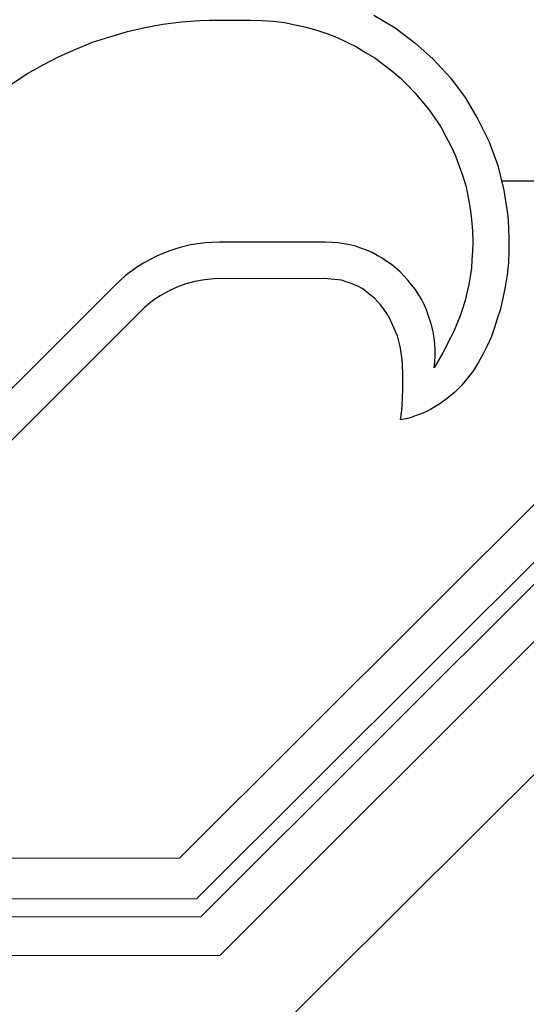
# Model space of a CAD drawing. Header units: metres. Extents: x 779 to 7046, y -512 to 9570.
# Tile 160 of 256: x 2479.485 to 2479.891, y -213.73 to -212.94. Entities that reach past the tile are written whole.
import ezdxf

# ---------------------------------------------------------------- set-up
doc = ezdxf.new("R2010")
doc.units = ezdxf.units.M
doc.linetypes.add('CIĄGłA', pattern=[0])
for name, color, linetype in [('1__logo', 7, 'Continuous'), ('PDF _Geometria', 7, 'Continuous'), ('TB_OBRYS1', 3, 'Continuous')]:
    doc.layers.add(name, color=color, linetype=linetype)
doc.layers.add('a___wymiary', color=9, linetype='Continuous', lineweight=18)

# ---------------------------------------------------------------- blocks, each defined once
blk = doc.blocks.new('B-B')
at = {"layer": '1__logo', "color": 18, "lineweight": 25, "true_color": 0x000000}
for p, q in [((25.31805, -76.50445, -10.04), (24.84763, -76.18176, -10.04)), ((25.31805, -76.50445, -10.04), (24.84763, -76.18176, -10.04)), ((25.31805, -76.50445, -10.04), (24.84763, -76.18176, -10.04)), ((25.31805, -76.50445, -10.04), (24.84763, -76.18176, -10.04)), ((25.30495, -76.53094, -10.04), (24.80652, -76.18904, -10.04)), ((25.30495, -76.53094, -10.04), (24.80652, -76.18904, -10.04)), ((25.30495, -76.53094, -10.04), (24.80652, -76.18904, -10.04)), ((25.30495, -76.53094, -10.04), (24.80652, -76.18904, -10.04)), ((25.46196, -76.39348, -10.04), (25.47224, -76.40434, -10.04)), ((25.46196, -76.39348, -10.04), (25.47224, -76.40434, -10.04)), ((25.46196, -76.39348, -10.04), (25.47224, -76.40434, -10.04)), ((25.46196, -76.39348, -10.04), (25.47224, -76.40434, -10.04)), ((25.47224, -76.40434, -10.04), (25.48144, -76.4154, -10.04)), ((25.47224, -76.40434, -10.04), (25.48144, -76.4154, -10.04)), ((25.47224, -76.40434, -10.04), (25.48144, -76.4154, -10.04)), ((25.47224, -76.40434, -10.04), (25.48144, -76.4154, -10.04)), ((25.48144, -76.4154, -10.04), (25.49035, -76.4269, -10.04)), ((25.48144, -76.4154, -10.04), (25.49035, -76.4269, -10.04)), ((25.48144, -76.4154, -10.04), (25.49035, -76.4269, -10.04)), ((25.48144, -76.4154, -10.04), (25.49035, -76.4269, -10.04)), ((25.49035, -76.4269, -10.04), (25.49859, -76.43889, -10.04)), ((25.49035, -76.4269, -10.04), (25.49859, -76.43889, -10.04)), ((25.49035, -76.4269, -10.04), (25.49859, -76.43889, -10.04)), ((25.49035, -76.4269, -10.04), (25.49859, -76.43889, -10.04)), ((25.49859, -76.43889, -10.04), (25.50648, -76.45095, -10.04)), ((25.49859, -76.43889, -10.04), (25.50648, -76.45095, -10.04)), ((25.49859, -76.43889, -10.04), (25.50648, -76.45095, -10.04)), ((25.49859, -76.43889, -10.04), (25.50648, -76.45095, -10.04)), ((25.50648, -76.45095, -10.04), (25.5134, -76.46393, -10.04)), ((25.50648, -76.45095, -10.04), (25.5134, -76.46393, -10.04)), ((25.50648, -76.45095, -10.04), (25.5134, -76.46393, -10.04)), ((25.50648, -76.45095, -10.04), (25.5134, -76.46393, -10.04)), ((25.5134, -76.46393, -10.04), (25.51997, -76.47699, -10.04)), ((25.5134, -76.46393, -10.04), (25.51997, -76.47699, -10.04)), ((25.5134, -76.46393, -10.04), (25.51997, -76.47699, -10.04)), ((25.5134, -76.46393, -10.04), (25.51997, -76.47699, -10.04)), ((25.51997, -76.47699, -10.04), (25.52581, -76.49018, -10.04)), ((25.51997, -76.47699, -10.04), (25.52581, -76.49018, -10.04)), ((25.51997, -76.47699, -10.04), (25.52581, -76.49018, -10.04)), ((25.51997, -76.47699, -10.04), (25.52581, -76.49018, -10.04)), ((25.52581, -76.49018, -10.04), (25.53099, -76.50387, -10.04)), ((25.52581, -76.49018, -10.04), (25.53099, -76.50387, -10.04)), ((25.52581, -76.49018, -10.04), (25.53099, -76.50387, -10.04)), ((25.52581, -76.49018, -10.04), (25.53099, -76.50387, -10.04)), ((25.32285, -76.50807, -10.04), (25.31805, -76.50445, -10.04)), ((25.32285, -76.50807, -10.04), (25.31805, -76.50445, -10.04)), ((25.32285, -76.50807, -10.04), (25.31805, -76.50445, -10.04)), ((25.32285, -76.50807, -10.04), (25.31805, -76.50445, -10.04)), ((25.53099, -76.50387, -10.04), (25.53551, -76.51806, -10.04)), ((25.53099, -76.50387, -10.04), (25.53551, -76.51806, -10.04)), ((25.53099, -76.50387, -10.04), (25.53551, -76.51806, -10.04)), ((25.53099, -76.50387, -10.04), (25.53551, -76.51806, -10.04)), ((25.32723, -76.51139, -10.04), (25.32285, -76.50807, -10.04)), ((25.32723, -76.51139, -10.04), (25.32285, -76.50807, -10.04)), ((25.32723, -76.51139, -10.04), (25.32285, -76.50807, -10.04)), ((25.32723, -76.51139, -10.04), (25.32285, -76.50807, -10.04)), ((25.33174, -76.51543, -10.04), (25.32723, -76.51139, -10.04)), ((25.33174, -76.51543, -10.04), (25.32723, -76.51139, -10.04)), ((25.33174, -76.51543, -10.04), (25.32723, -76.51139, -10.04)), ((25.33174, -76.51543, -10.04), (25.32723, -76.51139, -10.04)), ((25.33589, -76.51954, -10.04), (25.33174, -76.51543, -10.04)), ((25.33589, -76.51954, -10.04), (25.33174, -76.51543, -10.04)), ((25.33589, -76.51954, -10.04), (25.33174, -76.51543, -10.04)), ((25.33589, -76.51954, -10.04), (25.33174, -76.51543, -10.04)), ((25.33967, -76.52372, -10.04), (25.33589, -76.51954, -10.04)), ((25.33967, -76.52372, -10.04), (25.33589, -76.51954, -10.04)), ((25.33967, -76.52372, -10.04), (25.33589, -76.51954, -10.04)), ((25.33967, -76.52372, -10.04), (25.33589, -76.51954, -10.04)), ((25.53551, -76.51806, -10.04), (25.53759, -76.52518, -10.04)), ((25.53551, -76.51806, -10.04), (25.53759, -76.52518, -10.04)), ((25.53551, -76.51806, -10.04), (25.53759, -76.52518, -10.04)), ((25.53551, -76.51806, -10.04), (25.53759, -76.52518, -10.04)), ((25.34353, -76.52827, -10.04), (25.33967, -76.52372, -10.04)), ((25.34353, -76.52827, -10.04), (25.33967, -76.52372, -10.04)), ((25.34353, -76.52827, -10.04), (25.33967, -76.52372, -10.04)), ((25.34353, -76.52827, -10.04), (25.33967, -76.52372, -10.04)), ((25.34701, -76.53288, -10.04), (25.34353, -76.52827, -10.04)), ((25.34701, -76.53288, -10.04), (25.34353, -76.52827, -10.04)), ((25.34701, -76.53288, -10.04), (25.34353, -76.52827, -10.04)), ((25.34701, -76.53288, -10.04), (25.34353, -76.52827, -10.04)), ((25.53759, -76.52518, -10.04), (25.5393, -76.53238, -10.04)), ((25.53759, -76.52518, -10.04), (25.5393, -76.53238, -10.04)), ((25.53759, -76.52518, -10.04), (25.5393, -76.53238, -10.04)), ((25.53759, -76.52518, -10.04), (25.5393, -76.53238, -10.04)), ((25.31118, -76.53617, -10.04), (25.30495, -76.53094, -10.04)), ((25.31118, -76.53617, -10.04), (25.30495, -76.53094, -10.04)), ((25.31118, -76.53617, -10.04), (25.30495, -76.53094, -10.04)), ((25.31118, -76.53617, -10.04), (25.30495, -76.53094, -10.04)), ((25.31633, -76.5416, -10.04), (25.31118, -76.53617, -10.04)), ((25.31633, -76.5416, -10.04), (25.31118, -76.53617, -10.04)), ((25.31633, -76.5416, -10.04), (25.31118, -76.53617, -10.04)), ((25.31633, -76.5416, -10.04), (25.31118, -76.53617, -10.04)), ((25.35014, -76.53755, -10.04), (25.34701, -76.53288, -10.04)), ((25.35014, -76.53755, -10.04), (25.34701, -76.53288, -10.04)), ((25.35014, -76.53755, -10.04), (25.34701, -76.53288, -10.04)), ((25.35014, -76.53755, -10.04), (25.34701, -76.53288, -10.04)), ((25.5393, -76.53238, -10.04), (25.54102, -76.53958, -10.04)), ((25.5393, -76.53238, -10.04), (25.54102, -76.53958, -10.04)), ((25.5393, -76.53238, -10.04), (25.54102, -76.53958, -10.04)), ((25.5393, -76.53238, -10.04), (25.54102, -76.53958, -10.04)), ((25.32117, -76.54746, -10.04), (25.31633, -76.5416, -10.04)), ((25.32117, -76.54746, -10.04), (25.31633, -76.5416, -10.04)), ((25.32117, -76.54746, -10.04), (25.31633, -76.5416, -10.04)), ((25.32117, -76.54746, -10.04), (25.31633, -76.5416, -10.04)), ((25.35333, -76.5426, -10.04), (25.35014, -76.53755, -10.04)), ((25.35333, -76.5426, -10.04), (25.35014, -76.53755, -10.04)), ((25.35333, -76.5426, -10.04), (25.35014, -76.53755, -10.04)), ((25.35333, -76.5426, -10.04), (25.35014, -76.53755, -10.04)), ((25.35616, -76.54771, -10.04), (25.35333, -76.5426, -10.04)), ((25.35616, -76.54771, -10.04), (25.35333, -76.5426, -10.04)), ((25.35616, -76.54771, -10.04), (25.35333, -76.5426, -10.04)), ((25.35616, -76.54771, -10.04), (25.35333, -76.5426, -10.04)), ((25.54102, -76.53958, -10.04), (25.54237, -76.54684, -10.04)), ((25.54102, -76.53958, -10.04), (25.54237, -76.54684, -10.04)), ((25.54102, -76.53958, -10.04), (25.54237, -76.54684, -10.04)), ((25.54102, -76.53958, -10.04), (25.54237, -76.54684, -10.04)), ((25.32566, -76.55339, -10.04), (25.32117, -76.54746, -10.04)), ((25.32566, -76.55339, -10.04), (25.32117, -76.54746, -10.04)), ((25.32566, -76.55339, -10.04), (25.32117, -76.54746, -10.04)), ((25.32566, -76.55339, -10.04), (25.32117, -76.54746, -10.04)), ((25.35863, -76.55288, -10.04), (25.35616, -76.54771, -10.04)), ((25.35863, -76.55288, -10.04), (25.35616, -76.54771, -10.04)), ((25.35863, -76.55288, -10.04), (25.35616, -76.54771, -10.04)), ((25.35863, -76.55288, -10.04), (25.35616, -76.54771, -10.04)), ((25.3611, -76.55806, -10.04), (25.35863, -76.55288, -10.04)), ((25.3611, -76.55806, -10.04), (25.35863, -76.55288, -10.04)), ((25.3611, -76.55806, -10.04), (25.35863, -76.55288, -10.04)), ((25.3611, -76.55806, -10.04), (25.35863, -76.55288, -10.04)), ((25.54237, -76.54684, -10.04), (25.54711, -76.57226, -10.04)), ((25.54237, -76.54684, -10.04), (25.54711, -76.57226, -10.04)), ((25.54237, -76.54684, -10.04), (25.54711, -76.57226, -10.04)), ((25.54237, -76.54684, -10.04), (25.54711, -76.57226, -10.04)), ((25.32955, -76.56018, -10.04), (25.32566, -76.55339, -10.04)), ((25.32955, -76.56018, -10.04), (25.32566, -76.55339, -10.04)), ((25.32955, -76.56018, -10.04), (25.32566, -76.55339, -10.04)), ((25.32955, -76.56018, -10.04), (25.32566, -76.55339, -10.04)), ((25.33266, -76.56674, -10.04), (25.32955, -76.56018, -10.04)), ((25.33266, -76.56674, -10.04), (25.32955, -76.56018, -10.04)), ((25.33266, -76.56674, -10.04), (25.32955, -76.56018, -10.04)), ((25.33266, -76.56674, -10.04), (25.32955, -76.56018, -10.04)), ((25.36291, -76.56373, -10.04), (25.3611, -76.55806, -10.04)), ((25.36291, -76.56373, -10.04), (25.3611, -76.55806, -10.04)), ((25.36291, -76.56373, -10.04), (25.3611, -76.55806, -10.04)), ((25.36291, -76.56373, -10.04), (25.3611, -76.55806, -10.04)), ((25.33553, -76.57409, -10.04), (25.33266, -76.56674, -10.04)), ((25.33553, -76.57409, -10.04), (25.33266, -76.56674, -10.04)), ((25.33553, -76.57409, -10.04), (25.33266, -76.56674, -10.04)), ((25.33553, -76.57409, -10.04), (25.33266, -76.56674, -10.04)), ((25.36465, -76.56905, -10.04), (25.36291, -76.56373, -10.04)), ((25.36465, -76.56905, -10.04), (25.36291, -76.56373, -10.04)), ((25.36465, -76.56905, -10.04), (25.36291, -76.56373, -10.04)), ((25.36465, -76.56905, -10.04), (25.36291, -76.56373, -10.04)), ((25.36609, -76.57479, -10.04), (25.36465, -76.56905, -10.04)), ((25.36609, -76.57479, -10.04), (25.36465, -76.56905, -10.04)), ((25.36609, -76.57479, -10.04), (25.36465, -76.56905, -10.04)), ((25.36609, -76.57479, -10.04), (25.36465, -76.56905, -10.04)), ((25.33768, -76.58158, -10.04), (25.33553, -76.57409, -10.04)), ((25.33768, -76.58158, -10.04), (25.33553, -76.57409, -10.04)), ((25.33768, -76.58158, -10.04), (25.33553, -76.57409, -10.04)), ((25.33768, -76.58158, -10.04), (25.33553, -76.57409, -10.04)), ((25.36754, -76.58053, -10.04), (25.36609, -76.57479, -10.04)), ((25.36754, -76.58053, -10.04), (25.36609, -76.57479, -10.04)), ((25.36754, -76.58053, -10.04), (25.36609, -76.57479, -10.04)), ((25.36754, -76.58053, -10.04), (25.36609, -76.57479, -10.04)), ((25.54711, -76.57226, -10.04), (25.54844, -76.5814, -10.04)), ((25.54711, -76.57226, -10.04), (25.54844, -76.5814, -10.04)), ((25.54711, -76.57226, -10.04), (25.54844, -76.5814, -10.04)), ((25.54711, -76.57226, -10.04), (25.54844, -76.5814, -10.04)), ((25.35427, -76.66867, -10.04), (25.33768, -76.58158, -10.04)), ((25.35427, -76.66867, -10.04), (25.33768, -76.58158, -10.04)), ((25.35427, -76.66867, -10.04), (25.33768, -76.58158, -10.04)), ((25.35427, -76.66867, -10.04), (25.33768, -76.58158, -10.04)), ((25.36977, -76.59251, -10.04), (25.36754, -76.58053, -10.04)), ((25.36977, -76.59251, -10.04), (25.36754, -76.58053, -10.04)), ((25.36977, -76.59251, -10.04), (25.36754, -76.58053, -10.04)), ((25.36977, -76.59251, -10.04), (25.36754, -76.58053, -10.04)), ((25.54844, -76.5814, -10.04), (25.5497, -76.59019, -10.04)), ((25.54844, -76.5814, -10.04), (25.5497, -76.59019, -10.04)), ((25.54844, -76.5814, -10.04), (25.5497, -76.59019, -10.04)), ((25.54844, -76.5814, -10.04), (25.5497, -76.59019, -10.04)), ((25.37227, -76.60595, -10.04), (25.36977, -76.59251, -10.04)), ((25.37227, -76.60595, -10.04), (25.36977, -76.59251, -10.04)), ((25.37227, -76.60595, -10.04), (25.36977, -76.59251, -10.04)), ((25.37227, -76.60595, -10.04), (25.36977, -76.59251, -10.04)), ((25.5497, -76.59019, -10.04), (25.5503, -76.59947, -10.04)), ((25.5497, -76.59019, -10.04), (25.5503, -76.59947, -10.04)), ((25.5497, -76.59019, -10.04), (25.5503, -76.59947, -10.04)), ((25.5497, -76.59019, -10.04), (25.5503, -76.59947, -10.04)), ((25.5503, -76.59947, -10.04), (25.55004, -76.60816, -10.04)), ((25.5503, -76.59947, -10.04), (25.55004, -76.60816, -10.04)), ((25.5503, -76.59947, -10.04), (25.55004, -76.60816, -10.04)), ((25.5503, -76.59947, -10.04), (25.55004, -76.60816, -10.04)), ((25.37484, -76.61975, -10.04), (25.37227, -76.60595, -10.04)), ((25.37484, -76.61975, -10.04), (25.37227, -76.60595, -10.04)), ((25.37484, -76.61975, -10.04), (25.37227, -76.60595, -10.04)), ((25.37484, -76.61975, -10.04), (25.37227, -76.60595, -10.04)), ((25.55004, -76.60816, -10.04), (25.54985, -76.61721, -10.04)), ((25.55004, -76.60816, -10.04), (25.54985, -76.61721, -10.04)), ((25.55004, -76.60816, -10.04), (25.54985, -76.61721, -10.04)), ((25.55004, -76.60816, -10.04), (25.54985, -76.61721, -10.04)), ((25.37741, -76.63355, -10.04), (25.37484, -76.61975, -10.04)), ((25.37741, -76.63355, -10.04), (25.37484, -76.61975, -10.04)), ((25.37741, -76.63355, -10.04), (25.37484, -76.61975, -10.04)), ((25.37741, -76.63355, -10.04), (25.37484, -76.61975, -10.04)), ((25.54985, -76.61721, -10.04), (25.54886, -76.62604, -10.04)), ((25.54985, -76.61721, -10.04), (25.54886, -76.62604, -10.04)), ((25.54985, -76.61721, -10.04), (25.54886, -76.62604, -10.04)), ((25.54985, -76.61721, -10.04), (25.54886, -76.62604, -10.04)), ((25.54886, -76.62604, -10.04), (25.54781, -76.6345, -10.04)), ((25.54886, -76.62604, -10.04), (25.54781, -76.6345, -10.04)), ((25.54886, -76.62604, -10.04), (25.54781, -76.6345, -10.04)), ((25.54886, -76.62604, -10.04), (25.54781, -76.6345, -10.04)), ((24.87557, -76.63959, -10.04), (25.50954, -77.07511, -10.04)), ((25.37965, -76.64553, -10.04), (25.37741, -76.63355, -10.04)), ((25.37965, -76.64553, -10.04), (25.37741, -76.63355, -10.04)), ((25.37965, -76.64553, -10.04), (25.37741, -76.63355, -10.04)), ((25.37965, -76.64553, -10.04), (25.37741, -76.63355, -10.04)), ((25.54781, -76.6345, -10.04), (25.54602, -76.6431, -10.04)), ((25.54781, -76.6345, -10.04), (25.54602, -76.6431, -10.04)), ((25.54781, -76.6345, -10.04), (25.54602, -76.6431, -10.04)), ((25.54781, -76.6345, -10.04), (25.54602, -76.6431, -10.04)), ((25.38147, -76.65534, -10.04), (25.37965, -76.64553, -10.04)), ((25.38147, -76.65534, -10.04), (25.37965, -76.64553, -10.04)), ((25.38147, -76.65534, -10.04), (25.37965, -76.64553, -10.04)), ((25.38147, -76.65534, -10.04), (25.37965, -76.64553, -10.04)), ((25.54602, -76.6431, -10.04), (25.54381, -76.6514, -10.04)), ((25.54602, -76.6431, -10.04), (25.54381, -76.6514, -10.04)), ((25.54602, -76.6431, -10.04), (25.54381, -76.6514, -10.04)), ((25.54602, -76.6431, -10.04), (25.54381, -76.6514, -10.04)), ((25.38269, -76.66188, -10.04), (25.38147, -76.65534, -10.04)), ((25.38269, -76.66188, -10.04), (25.38147, -76.65534, -10.04)), ((25.38269, -76.66188, -10.04), (25.38147, -76.65534, -10.04)), ((25.38269, -76.66188, -10.04), (25.38147, -76.65534, -10.04)), ((25.54381, -76.6514, -10.04), (25.5416, -76.65971, -10.04)), ((25.54381, -76.6514, -10.04), (25.5416, -76.65971, -10.04)), ((25.54381, -76.6514, -10.04), (25.5416, -76.65971, -10.04)), ((25.54381, -76.6514, -10.04), (25.5416, -76.65971, -10.04)), ((25.51798, -77.12045, -10.04), (24.84598, -76.65882, -10.04)), ((25.3831, -76.66405, -10.04), (25.38269, -76.66188, -10.04)), ((25.3831, -76.66405, -10.04), (25.38269, -76.66188, -10.04)), ((25.3831, -76.66405, -10.04), (25.38269, -76.66188, -10.04)), ((25.3831, -76.66405, -10.04), (25.38269, -76.66188, -10.04)), ((25.5416, -76.65971, -10.04), (25.5386, -76.66778, -10.04)), ((25.5416, -76.65971, -10.04), (25.5386, -76.66778, -10.04)), ((25.5416, -76.65971, -10.04), (25.5386, -76.66778, -10.04)), ((25.5416, -76.65971, -10.04), (25.5386, -76.66778, -10.04)), ((24.8326, -76.66499, -10.04), (25.52118, -77.13763, -10.04)), ((25.35532, -76.68238, -10.04), (25.35427, -76.66867, -10.04)), ((25.35532, -76.68238, -10.04), (25.35427, -76.66867, -10.04)), ((25.35532, -76.68238, -10.04), (25.35427, -76.66867, -10.04)), ((25.35532, -76.68238, -10.04), (25.35427, -76.66867, -10.04)), ((25.38368, -76.66921, -10.04), (25.3831, -76.66405, -10.04)), ((25.38368, -76.66921, -10.04), (25.3831, -76.66405, -10.04)), ((25.38368, -76.66921, -10.04), (25.3831, -76.66405, -10.04)), ((25.38368, -76.66921, -10.04), (25.3831, -76.66405, -10.04)), ((25.3842, -76.67399, -10.04), (25.38368, -76.66921, -10.04)), ((25.3842, -76.67399, -10.04), (25.38368, -76.66921, -10.04)), ((25.3842, -76.67399, -10.04), (25.38368, -76.66921, -10.04)), ((25.3842, -76.67399, -10.04), (25.38368, -76.66921, -10.04)), ((25.5386, -76.66778, -10.04), (25.53559, -76.67585, -10.04)), ((25.5386, -76.66778, -10.04), (25.53559, -76.67585, -10.04)), ((25.5386, -76.66778, -10.04), (25.53559, -76.67585, -10.04)), ((25.5386, -76.66778, -10.04), (25.53559, -76.67585, -10.04)), ((25.56923, -76.66884, -10.04), (25.56217, -76.68744, -10.04)), ((25.56923, -76.66884, -10.04), (25.56217, -76.68744, -10.04)), ((25.56923, -76.66884, -10.04), (25.56217, -76.68744, -10.04)), ((25.56923, -76.66884, -10.04), (25.56217, -76.68744, -10.04)), ((25.38435, -76.67885, -10.04), (25.3842, -76.67399, -10.04)), ((25.38435, -76.67885, -10.04), (25.3842, -76.67399, -10.04)), ((25.38435, -76.67885, -10.04), (25.3842, -76.67399, -10.04)), ((25.38435, -76.67885, -10.04), (25.3842, -76.67399, -10.04)), ((25.3845, -76.68371, -10.04), (25.38435, -76.67885, -10.04)), ((25.3845, -76.68371, -10.04), (25.38435, -76.67885, -10.04)), ((25.3845, -76.68371, -10.04), (25.38435, -76.67885, -10.04)), ((25.3845, -76.68371, -10.04), (25.38435, -76.67885, -10.04)), ((25.53559, -76.67585, -10.04), (25.53179, -76.6837, -10.04)), ((25.53559, -76.67585, -10.04), (25.53179, -76.6837, -10.04)), ((25.53559, -76.67585, -10.04), (25.53179, -76.6837, -10.04)), ((25.53559, -76.67585, -10.04), (25.53179, -76.6837, -10.04)), ((24.80483, -76.68546, -10.04), (25.52963, -77.18296, -10.04)), ((25.35397, -76.69127, -10.04), (25.35468, -76.68701, -10.04)), ((25.35397, -76.69127, -10.04), (25.35468, -76.68701, -10.04)), ((25.35397, -76.69127, -10.04), (25.35468, -76.68701, -10.04)), ((25.35397, -76.69127, -10.04), (25.35468, -76.68701, -10.04)), ((25.35468, -76.68701, -10.04), (25.35532, -76.68238, -10.04)), ((25.35468, -76.68701, -10.04), (25.35532, -76.68238, -10.04)), ((25.35468, -76.68701, -10.04), (25.35532, -76.68238, -10.04)), ((25.35468, -76.68701, -10.04), (25.35532, -76.68238, -10.04)), ((25.38422, -76.68827, -10.04), (25.3845, -76.68371, -10.04)), ((25.38422, -76.68827, -10.04), (25.3845, -76.68371, -10.04)), ((25.38422, -76.68827, -10.04), (25.3845, -76.68371, -10.04)), ((25.38422, -76.68827, -10.04), (25.3845, -76.68371, -10.04)), ((25.53179, -76.6837, -10.04), (25.52793, -76.69119, -10.04)), ((25.53179, -76.6837, -10.04), (25.52793, -76.69119, -10.04)), ((25.53179, -76.6837, -10.04), (25.52793, -76.69119, -10.04)), ((25.53179, -76.6837, -10.04), (25.52793, -76.69119, -10.04)), ((25.56217, -76.68744, -10.04), (25.55346, -76.70522, -10.04)), ((25.56217, -76.68744, -10.04), (25.55346, -76.70522, -10.04)), ((25.56217, -76.68744, -10.04), (25.55346, -76.70522, -10.04)), ((25.56217, -76.68744, -10.04), (25.55346, -76.70522, -10.04)), ((25.35297, -76.69597, -10.04), (25.35397, -76.69127, -10.04)), ((25.35297, -76.69597, -10.04), (25.35397, -76.69127, -10.04)), ((25.35297, -76.69597, -10.04), (25.35397, -76.69127, -10.04)), ((25.35297, -76.69597, -10.04), (25.35397, -76.69127, -10.04)), ((25.38258, -76.69759, -10.04), (25.38358, -76.6929, -10.04)), ((25.38258, -76.69759, -10.04), (25.38358, -76.6929, -10.04)), ((25.38258, -76.69759, -10.04), (25.38358, -76.6929, -10.04)), ((25.38258, -76.69759, -10.04), (25.38358, -76.6929, -10.04)), ((25.38358, -76.6929, -10.04), (25.38422, -76.68827, -10.04)), ((25.38358, -76.6929, -10.04), (25.38422, -76.68827, -10.04)), ((25.38358, -76.6929, -10.04), (25.38422, -76.68827, -10.04)), ((25.38358, -76.6929, -10.04), (25.38422, -76.68827, -10.04)), ((25.52793, -76.69119, -10.04), (25.5237, -76.69874, -10.04)), ((25.52793, -76.69119, -10.04), (25.5237, -76.69874, -10.04)), ((25.52793, -76.69119, -10.04), (25.5237, -76.69874, -10.04)), ((25.52793, -76.69119, -10.04), (25.5237, -76.69874, -10.04)), ((25.3496, -76.70411, -10.04), (25.35153, -76.70037, -10.04)), ((25.3496, -76.70411, -10.04), (25.35153, -76.70037, -10.04)), ((25.3496, -76.70411, -10.04), (25.35153, -76.70037, -10.04)), ((25.3496, -76.70411, -10.04), (25.35153, -76.70037, -10.04)), ((25.35153, -76.70037, -10.04), (25.35297, -76.69597, -10.04)), ((25.35153, -76.70037, -10.04), (25.35297, -76.69597, -10.04)), ((25.35153, -76.70037, -10.04), (25.35297, -76.69597, -10.04)), ((25.35153, -76.70037, -10.04), (25.35297, -76.69597, -10.04)), ((25.38014, -76.70669, -10.04), (25.38158, -76.70229, -10.04)), ((25.38014, -76.70669, -10.04), (25.38158, -76.70229, -10.04)), ((25.38014, -76.70669, -10.04), (25.38158, -76.70229, -10.04)), ((25.38014, -76.70669, -10.04), (25.38158, -76.70229, -10.04)), ((25.38158, -76.70229, -10.04), (25.38258, -76.69759, -10.04)), ((25.38158, -76.70229, -10.04), (25.38258, -76.69759, -10.04)), ((25.38158, -76.70229, -10.04), (25.38258, -76.69759, -10.04)), ((25.38158, -76.70229, -10.04), (25.38258, -76.69759, -10.04)), ((25.5237, -76.69874, -10.04), (25.51897, -76.70563, -10.04)), ((25.5237, -76.69874, -10.04), (25.51897, -76.70563, -10.04)), ((25.5237, -76.69874, -10.04), (25.51897, -76.70563, -10.04)), ((25.5237, -76.69874, -10.04), (25.51897, -76.70563, -10.04)), ((25.34389, -76.71382, -10.04), (25.34596, -76.7108, -10.04)), ((25.34389, -76.71382, -10.04), (25.34596, -76.7108, -10.04)), ((25.34389, -76.71382, -10.04), (25.34596, -76.7108, -10.04)), ((25.34389, -76.71382, -10.04), (25.34596, -76.7108, -10.04)), ((25.34596, -76.7108, -10.04), (25.3476, -76.70749, -10.04)), ((25.34596, -76.7108, -10.04), (25.3476, -76.70749, -10.04)), ((25.34596, -76.7108, -10.04), (25.3476, -76.70749, -10.04)), ((25.34596, -76.7108, -10.04), (25.3476, -76.70749, -10.04)), ((25.3476, -76.70749, -10.04), (25.3496, -76.70411, -10.04)), ((25.3476, -76.70749, -10.04), (25.3496, -76.70411, -10.04)), ((25.3476, -76.70749, -10.04), (25.3496, -76.70411, -10.04)), ((25.3476, -76.70749, -10.04), (25.3496, -76.70411, -10.04)), ((25.37684, -76.71519, -10.04), (25.37871, -76.71109, -10.04)), ((25.37684, -76.71519, -10.04), (25.37871, -76.71109, -10.04)), ((25.37684, -76.71519, -10.04), (25.37871, -76.71109, -10.04)), ((25.37684, -76.71519, -10.04), (25.37871, -76.71109, -10.04)), ((25.37871, -76.71109, -10.04), (25.38014, -76.70669, -10.04)), ((25.37871, -76.71109, -10.04), (25.38014, -76.70669, -10.04)), ((25.37871, -76.71109, -10.04), (25.38014, -76.70669, -10.04)), ((25.37871, -76.71109, -10.04), (25.38014, -76.70669, -10.04)), ((25.51897, -76.70563, -10.04), (25.51388, -76.71259, -10.04)), ((25.51897, -76.70563, -10.04), (25.51388, -76.71259, -10.04)), ((25.51897, -76.70563, -10.04), (25.51388, -76.71259, -10.04)), ((25.51897, -76.70563, -10.04), (25.51388, -76.71259, -10.04)), ((25.55346, -76.70522, -10.04), (25.54309, -76.72218, -10.04)), ((25.55346, -76.70522, -10.04), (25.54309, -76.72218, -10.04)), ((25.55346, -76.70522, -10.04), (25.54309, -76.72218, -10.04)), ((25.55346, -76.70522, -10.04), (25.54309, -76.72218, -10.04)), ((25.33896, -76.71962, -10.04), (25.34146, -76.7169, -10.04)), ((25.33896, -76.71962, -10.04), (25.34146, -76.7169, -10.04)), ((25.33896, -76.71962, -10.04), (25.34146, -76.7169, -10.04)), ((25.33896, -76.71962, -10.04), (25.34146, -76.7169, -10.04)), ((25.34146, -76.7169, -10.04), (25.34389, -76.71382, -10.04)), ((25.34146, -76.7169, -10.04), (25.34389, -76.71382, -10.04)), ((25.34146, -76.7169, -10.04), (25.34389, -76.71382, -10.04)), ((25.34146, -76.7169, -10.04), (25.34389, -76.71382, -10.04)), ((25.37498, -76.7193, -10.04), (25.37684, -76.71519, -10.04)), ((25.37498, -76.7193, -10.04), (25.37684, -76.71519, -10.04)), ((25.37498, -76.7193, -10.04), (25.37684, -76.71519, -10.04)), ((25.37498, -76.7193, -10.04), (25.37684, -76.71519, -10.04)), ((25.51388, -76.71259, -10.04), (25.50836, -76.71925, -10.04)), ((25.51388, -76.71259, -10.04), (25.50836, -76.71925, -10.04)), ((25.51388, -76.71259, -10.04), (25.50836, -76.71925, -10.04)), ((25.51388, -76.71259, -10.04), (25.50836, -76.71925, -10.04)), ((25.32293, -76.73238, -10.04), (25.33324, -76.72519, -10.04)), ((25.32293, -76.73238, -10.04), (25.33324, -76.72519, -10.04)), ((25.32293, -76.73238, -10.04), (25.33324, -76.72519, -10.04)), ((25.32293, -76.73238, -10.04), (25.33324, -76.72519, -10.04)), ((25.33324, -76.72519, -10.04), (25.33646, -76.72234, -10.04)), ((25.33324, -76.72519, -10.04), (25.33646, -76.72234, -10.04)), ((25.33324, -76.72519, -10.04), (25.33646, -76.72234, -10.04)), ((25.33324, -76.72519, -10.04), (25.33646, -76.72234, -10.04)), ((25.33646, -76.72234, -10.04), (25.33896, -76.71962, -10.04)), ((25.33646, -76.72234, -10.04), (25.33896, -76.71962, -10.04)), ((25.33646, -76.72234, -10.04), (25.33896, -76.71962, -10.04)), ((25.33646, -76.72234, -10.04), (25.33896, -76.71962, -10.04)), ((25.37045, -76.72728, -10.04), (25.37275, -76.72347, -10.04)), ((25.37045, -76.72728, -10.04), (25.37275, -76.72347, -10.04)), ((25.37045, -76.72728, -10.04), (25.37275, -76.72347, -10.04)), ((25.37045, -76.72728, -10.04), (25.37275, -76.72347, -10.04)), ((25.37275, -76.72347, -10.04), (25.37498, -76.7193, -10.04)), ((25.37275, -76.72347, -10.04), (25.37498, -76.7193, -10.04)), ((25.37275, -76.72347, -10.04), (25.37498, -76.7193, -10.04)), ((25.37275, -76.72347, -10.04), (25.37498, -76.7193, -10.04)), ((25.50283, -76.72592, -10.04), (25.49681, -76.73193, -10.04)), ((25.50283, -76.72592, -10.04), (25.49681, -76.73193, -10.04)), ((25.50283, -76.72592, -10.04), (25.49681, -76.73193, -10.04)), ((25.50283, -76.72592, -10.04), (25.49681, -76.73193, -10.04)), ((25.50836, -76.71925, -10.04), (25.50283, -76.72592, -10.04)), ((25.50836, -76.71925, -10.04), (25.50283, -76.72592, -10.04)), ((25.50836, -76.71925, -10.04), (25.50283, -76.72592, -10.04)), ((25.50836, -76.71925, -10.04), (25.50283, -76.72592, -10.04)), ((25.54309, -76.72218, -10.04), (25.53107, -76.73832, -10.04)), ((25.54309, -76.72218, -10.04), (25.53107, -76.73832, -10.04)), ((25.54309, -76.72218, -10.04), (25.53107, -76.73832, -10.04)), ((25.54309, -76.72218, -10.04), (25.53107, -76.73832, -10.04)), ((25.31577, -76.73634, -10.04), (25.31957, -76.7345, -10.04)), ((25.31577, -76.73634, -10.04), (25.31957, -76.7345, -10.04)), ((25.31577, -76.73634, -10.04), (25.31957, -76.7345, -10.04)), ((25.31577, -76.73634, -10.04), (25.31957, -76.7345, -10.04)), ((25.31957, -76.7345, -10.04), (25.32293, -76.73238, -10.04)), ((25.31957, -76.7345, -10.04), (25.32293, -76.73238, -10.04)), ((25.31957, -76.7345, -10.04), (25.32293, -76.73238, -10.04)), ((25.31957, -76.7345, -10.04), (25.32293, -76.73238, -10.04)), ((25.36197, -76.73825, -10.04), (25.36506, -76.73467, -10.04)), ((25.36197, -76.73825, -10.04), (25.36506, -76.73467, -10.04)), ((25.36197, -76.73825, -10.04), (25.36506, -76.73467, -10.04)), ((25.36197, -76.73825, -10.04), (25.36506, -76.73467, -10.04)), ((25.36506, -76.73467, -10.04), (25.36779, -76.73116, -10.04)), ((25.36506, -76.73467, -10.04), (25.36779, -76.73116, -10.04)), ((25.36506, -76.73467, -10.04), (25.36779, -76.73116, -10.04)), ((25.36506, -76.73467, -10.04), (25.36779, -76.73116, -10.04)), ((25.36779, -76.73116, -10.04), (25.37045, -76.72728, -10.04)), ((25.36779, -76.73116, -10.04), (25.37045, -76.72728, -10.04)), ((25.36779, -76.73116, -10.04), (25.37045, -76.72728, -10.04)), ((25.36779, -76.73116, -10.04), (25.37045, -76.72728, -10.04)), ((25.49681, -76.73193, -10.04), (25.49079, -76.73793, -10.04)), ((25.49681, -76.73193, -10.04), (25.49079, -76.73793, -10.04)), ((25.49681, -76.73193, -10.04), (25.49079, -76.73793, -10.04)), ((25.49681, -76.73193, -10.04), (25.49079, -76.73793, -10.04)), ((25.28915, -76.74468, -10.04), (25.29852, -76.74256, -10.04)), ((25.28915, -76.74468, -10.04), (25.29852, -76.74256, -10.04)), ((25.28915, -76.74468, -10.04), (25.29852, -76.74256, -10.04)), ((25.28915, -76.74468, -10.04), (25.29852, -76.74256, -10.04)), ((25.29852, -76.74256, -10.04), (25.3074, -76.73978, -10.04)), ((25.29852, -76.74256, -10.04), (25.3074, -76.73978, -10.04)), ((25.29852, -76.74256, -10.04), (25.3074, -76.73978, -10.04)), ((25.29852, -76.74256, -10.04), (25.3074, -76.73978, -10.04)), ((25.3074, -76.73978, -10.04), (25.31162, -76.73824, -10.04)), ((25.3074, -76.73978, -10.04), (25.31162, -76.73824, -10.04)), ((25.3074, -76.73978, -10.04), (25.31162, -76.73824, -10.04)), ((25.3074, -76.73978, -10.04), (25.31162, -76.73824, -10.04)), ((25.31162, -76.73824, -10.04), (25.31577, -76.73634, -10.04)), ((25.31162, -76.73824, -10.04), (25.31577, -76.73634, -10.04)), ((25.31162, -76.73824, -10.04), (25.31577, -76.73634, -10.04)), ((25.31162, -76.73824, -10.04), (25.31577, -76.73634, -10.04)), ((25.35536, -76.74512, -10.04), (25.35888, -76.74184, -10.04)), ((25.35536, -76.74512, -10.04), (25.35888, -76.74184, -10.04)), ((25.35536, -76.74512, -10.04), (25.35888, -76.74184, -10.04)), ((25.35536, -76.74512, -10.04), (25.35888, -76.74184, -10.04)), ((25.35888, -76.74184, -10.04), (25.36197, -76.73825, -10.04)), ((25.35888, -76.74184, -10.04), (25.36197, -76.73825, -10.04)), ((25.35888, -76.74184, -10.04), (25.36197, -76.73825, -10.04)), ((25.35888, -76.74184, -10.04), (25.36197, -76.73825, -10.04)), ((25.49079, -76.73793, -10.04), (25.48391, -76.74335, -10.04)), ((25.49079, -76.73793, -10.04), (25.48391, -76.74335, -10.04)), ((25.49079, -76.73793, -10.04), (25.48391, -76.74335, -10.04)), ((25.49079, -76.73793, -10.04), (25.48391, -76.74335, -10.04)), ((25.53107, -76.73832, -10.04), (25.51762, -76.75285, -10.04)), ((25.53107, -76.73832, -10.04), (25.51762, -76.75285, -10.04)), ((25.53107, -76.73832, -10.04), (25.51762, -76.75285, -10.04)), ((25.53107, -76.73832, -10.04), (25.51762, -76.75285, -10.04)), ((25.25395, -76.74936, -10.04), (25.26178, -76.74903, -10.04)), ((25.25395, -76.74936, -10.04), (25.26178, -76.74903, -10.04)), ((25.25395, -76.74936, -10.04), (25.26178, -76.74903, -10.04)), ((25.25395, -76.74936, -10.04), (25.26178, -76.74903, -10.04)), ((25.25549, -76.75358, -10.04), (25.25395, -76.74936, -10.04)), ((25.25549, -76.75358, -10.04), (25.25395, -76.74936, -10.04)), ((25.25549, -76.75358, -10.04), (25.25395, -76.74936, -10.04)), ((25.25549, -76.75358, -10.04), (25.25395, -76.74936, -10.04)), ((25.26178, -76.74903, -10.04), (25.27056, -76.74777, -10.04)), ((25.26178, -76.74903, -10.04), (25.27056, -76.74777, -10.04)), ((25.26178, -76.74903, -10.04), (25.27056, -76.74777, -10.04)), ((25.26178, -76.74903, -10.04), (25.27056, -76.74777, -10.04)), ((25.27056, -76.74777, -10.04), (25.27971, -76.74644, -10.04)), ((25.27056, -76.74777, -10.04), (25.27971, -76.74644, -10.04)), ((25.27056, -76.74777, -10.04), (25.27971, -76.74644, -10.04)), ((25.27056, -76.74777, -10.04), (25.27971, -76.74644, -10.04)), ((25.27971, -76.74644, -10.04), (25.28915, -76.74468, -10.04)), ((25.27971, -76.74644, -10.04), (25.28915, -76.74468, -10.04)), ((25.27971, -76.74644, -10.04), (25.28915, -76.74468, -10.04)), ((25.27971, -76.74644, -10.04), (25.28915, -76.74468, -10.04)), ((25.34818, -76.75097, -10.04), (25.35214, -76.74798, -10.04)), ((25.34818, -76.75097, -10.04), (25.35214, -76.74798, -10.04)), ((25.34818, -76.75097, -10.04), (25.35214, -76.74798, -10.04)), ((25.34818, -76.75097, -10.04), (25.35214, -76.74798, -10.04)), ((25.35214, -76.74798, -10.04), (25.35536, -76.74512, -10.04)), ((25.35214, -76.74798, -10.04), (25.35536, -76.74512, -10.04)), ((25.35214, -76.74798, -10.04), (25.35536, -76.74512, -10.04)), ((25.35214, -76.74798, -10.04), (25.35536, -76.74512, -10.04)), ((25.47739, -76.74869, -10.04), (25.47008, -76.75381, -10.04)), ((25.47739, -76.74869, -10.04), (25.47008, -76.75381, -10.04)), ((25.47739, -76.74869, -10.04), (25.47008, -76.75381, -10.04)), ((25.47739, -76.74869, -10.04), (25.47008, -76.75381, -10.04)), ((25.48391, -76.74335, -10.04), (25.47739, -76.74869, -10.04)), ((25.48391, -76.74335, -10.04), (25.47739, -76.74869, -10.04)), ((25.48391, -76.74335, -10.04), (25.47739, -76.74869, -10.04)), ((25.48391, -76.74335, -10.04), (25.47739, -76.74869, -10.04)), ((25.25732, -76.75737, -10.04), (25.25549, -76.75358, -10.04)), ((25.25732, -76.75737, -10.04), (25.25549, -76.75358, -10.04)), ((25.25732, -76.75737, -10.04), (25.25549, -76.75358, -10.04)), ((25.25732, -76.75737, -10.04), (25.25549, -76.75358, -10.04)), ((25.25952, -76.7611, -10.04), (25.25732, -76.75737, -10.04)), ((25.25952, -76.7611, -10.04), (25.25732, -76.75737, -10.04)), ((25.25952, -76.7611, -10.04), (25.25732, -76.75737, -10.04)), ((25.25952, -76.7611, -10.04), (25.25732, -76.75737, -10.04)), ((25.33227, -76.76032, -10.04), (25.33635, -76.75806, -10.04)), ((25.33227, -76.76032, -10.04), (25.33635, -76.75806, -10.04)), ((25.33227, -76.76032, -10.04), (25.33635, -76.75806, -10.04)), ((25.33227, -76.76032, -10.04), (25.33635, -76.75806, -10.04)), ((25.33635, -76.75806, -10.04), (25.34044, -76.75579, -10.04)), ((25.33635, -76.75806, -10.04), (25.34044, -76.75579, -10.04)), ((25.33635, -76.75806, -10.04), (25.34044, -76.75579, -10.04)), ((25.33635, -76.75806, -10.04), (25.34044, -76.75579, -10.04)), ((25.34044, -76.75579, -10.04), (25.34453, -76.75353, -10.04)), ((25.34044, -76.75579, -10.04), (25.34453, -76.75353, -10.04)), ((25.34044, -76.75579, -10.04), (25.34453, -76.75353, -10.04)), ((25.34044, -76.75579, -10.04), (25.34453, -76.75353, -10.04)), ((25.34453, -76.75353, -10.04), (25.34818, -76.75097, -10.04)), ((25.34453, -76.75353, -10.04), (25.34818, -76.75097, -10.04)), ((25.34453, -76.75353, -10.04), (25.34818, -76.75097, -10.04)), ((25.34453, -76.75353, -10.04), (25.34818, -76.75097, -10.04)), ((25.46263, -76.75821, -10.04), (25.45518, -76.7626, -10.04)), ((25.46263, -76.75821, -10.04), (25.45518, -76.7626, -10.04)), ((25.46263, -76.75821, -10.04), (25.45518, -76.7626, -10.04)), ((25.46263, -76.75821, -10.04), (25.45518, -76.7626, -10.04)), ((25.47008, -76.75381, -10.04), (25.46263, -76.75821, -10.04)), ((25.47008, -76.75381, -10.04), (25.46263, -76.75821, -10.04)), ((25.47008, -76.75381, -10.04), (25.46263, -76.75821, -10.04)), ((25.47008, -76.75381, -10.04), (25.46263, -76.75821, -10.04)), ((25.51762, -76.75285, -10.04), (25.50245, -76.7662, -10.04)), ((25.51762, -76.75285, -10.04), (25.50245, -76.7662, -10.04)), ((25.51762, -76.75285, -10.04), (25.50245, -76.7662, -10.04)), ((25.51762, -76.75285, -10.04), (25.50245, -76.7662, -10.04)), ((25.26171, -76.76482, -10.04), (25.25952, -76.7611, -10.04)), ((25.26171, -76.76482, -10.04), (25.25952, -76.7611, -10.04)), ((25.26171, -76.76482, -10.04), (25.25952, -76.7611, -10.04)), ((25.26171, -76.76482, -10.04), (25.25952, -76.7611, -10.04)), ((25.26384, -76.76818, -10.04), (25.26171, -76.76482, -10.04)), ((25.26384, -76.76818, -10.04), (25.26171, -76.76482, -10.04)), ((25.26384, -76.76818, -10.04), (25.26171, -76.76482, -10.04)), ((25.26384, -76.76818, -10.04), (25.26171, -76.76482, -10.04)), ((25.3095, -76.76719, -10.04), (25.31422, -76.76631, -10.04)), ((25.3095, -76.76719, -10.04), (25.31422, -76.76631, -10.04)), ((25.3095, -76.76719, -10.04), (25.31422, -76.76631, -10.04)), ((25.3095, -76.76719, -10.04), (25.31422, -76.76631, -10.04)), ((25.31422, -76.76631, -10.04), (25.31887, -76.76507, -10.04)), ((25.31422, -76.76631, -10.04), (25.31887, -76.76507, -10.04)), ((25.31422, -76.76631, -10.04), (25.31887, -76.76507, -10.04)), ((25.31422, -76.76631, -10.04), (25.31887, -76.76507, -10.04)), ((25.31887, -76.76507, -10.04), (25.32353, -76.76383, -10.04)), ((25.31887, -76.76507, -10.04), (25.32353, -76.76383, -10.04)), ((25.31887, -76.76507, -10.04), (25.32353, -76.76383, -10.04)), ((25.31887, -76.76507, -10.04), (25.32353, -76.76383, -10.04)), ((25.32353, -76.76383, -10.04), (25.32811, -76.76222, -10.04)), ((25.32353, -76.76383, -10.04), (25.32811, -76.76222, -10.04)), ((25.32353, -76.76383, -10.04), (25.32811, -76.76222, -10.04)), ((25.32353, -76.76383, -10.04), (25.32811, -76.76222, -10.04)), ((25.32811, -76.76222, -10.04), (25.33227, -76.76032, -10.04)), ((25.32811, -76.76222, -10.04), (25.33227, -76.76032, -10.04)), ((25.32811, -76.76222, -10.04), (25.33227, -76.76032, -10.04)), ((25.32811, -76.76222, -10.04), (25.33227, -76.76032, -10.04)), ((25.45518, -76.7626, -10.04), (25.4473, -76.7667, -10.04)), ((25.45518, -76.7626, -10.04), (25.4473, -76.7667, -10.04)), ((25.45518, -76.7626, -10.04), (25.4473, -76.7667, -10.04)), ((25.45518, -76.7626, -10.04), (25.4473, -76.7667, -10.04)), ((25.50245, -76.7662, -10.04), (25.48628, -76.77823, -10.04)), ((25.50245, -76.7662, -10.04), (25.48628, -76.77823, -10.04)), ((25.50245, -76.7662, -10.04), (25.48628, -76.77823, -10.04)), ((25.50245, -76.7662, -10.04), (25.48628, -76.77823, -10.04)), ((25.26633, -76.77147, -10.04), (25.26384, -76.76818, -10.04)), ((25.26633, -76.77147, -10.04), (25.26384, -76.76818, -10.04)), ((25.26633, -76.77147, -10.04), (25.26384, -76.76818, -10.04)), ((25.26633, -76.77147, -10.04), (25.26384, -76.76818, -10.04)), ((25.26912, -76.77434, -10.04), (25.26633, -76.77147, -10.04)), ((25.26912, -76.77434, -10.04), (25.26633, -76.77147, -10.04)), ((25.26912, -76.77434, -10.04), (25.26633, -76.77147, -10.04)), ((25.26912, -76.77434, -10.04), (25.26633, -76.77147, -10.04)), ((25.27155, -76.77727, -10.04), (25.26912, -76.77434, -10.04)), ((25.27155, -76.77727, -10.04), (25.26912, -76.77434, -10.04)), ((25.27155, -76.77727, -10.04), (25.26912, -76.77434, -10.04)), ((25.27155, -76.77727, -10.04), (25.26912, -76.77434, -10.04)), ((25.29992, -76.76822, -10.04), (25.30471, -76.76771, -10.04)), ((25.29992, -76.76822, -10.04), (25.30471, -76.76771, -10.04)), ((25.29992, -76.76822, -10.04), (25.30471, -76.76771, -10.04)), ((25.29992, -76.76822, -10.04), (25.30471, -76.76771, -10.04)), ((25.31283, -76.77296, -10.04), (25.29992, -76.76822, -10.04)), ((25.31283, -76.77296, -10.04), (25.29992, -76.76822, -10.04)), ((25.31283, -76.77296, -10.04), (25.29992, -76.76822, -10.04)), ((25.31283, -76.77296, -10.04), (25.29992, -76.76822, -10.04)), ((25.30471, -76.76771, -10.04), (25.3095, -76.76719, -10.04)), ((25.30471, -76.76771, -10.04), (25.3095, -76.76719, -10.04)), ((25.30471, -76.76771, -10.04), (25.3095, -76.76719, -10.04)), ((25.30471, -76.76771, -10.04), (25.3095, -76.76719, -10.04)), ((25.32589, -76.77654, -10.04), (25.31283, -76.77296, -10.04)), ((25.32589, -76.77654, -10.04), (25.31283, -76.77296, -10.04)), ((25.32589, -76.77654, -10.04), (25.31283, -76.77296, -10.04)), ((25.32589, -76.77654, -10.04), (25.31283, -76.77296, -10.04)), ((25.43085, -76.77315, -10.04), (25.42233, -76.77586, -10.04)), ((25.43085, -76.77315, -10.04), (25.42233, -76.77586, -10.04)), ((25.43085, -76.77315, -10.04), (25.42233, -76.77586, -10.04)), ((25.43085, -76.77315, -10.04), (25.42233, -76.77586, -10.04)), ((25.43929, -76.77007, -10.04), (25.43085, -76.77315, -10.04)), ((25.43929, -76.77007, -10.04), (25.43085, -76.77315, -10.04)), ((25.43929, -76.77007, -10.04), (25.43085, -76.77315, -10.04)), ((25.43929, -76.77007, -10.04), (25.43085, -76.77315, -10.04)), ((25.4473, -76.7667, -10.04), (25.43929, -76.77007, -10.04)), ((25.4473, -76.7667, -10.04), (25.43929, -76.77007, -10.04)), ((25.4473, -76.7667, -10.04), (25.43929, -76.77007, -10.04)), ((25.4473, -76.7667, -10.04), (25.43929, -76.77007, -10.04)), ((25.27748, -76.78292, -10.04), (25.27155, -76.77727, -10.04)), ((25.27748, -76.78292, -10.04), (25.27155, -76.77727, -10.04)), ((25.27748, -76.78292, -10.04), (25.27155, -76.77727, -10.04)), ((25.27748, -76.78292, -10.04), (25.27155, -76.77727, -10.04)), ((25.33224, -76.77836, -10.04), (25.32589, -76.77654, -10.04)), ((25.33224, -76.77836, -10.04), (25.32589, -76.77654, -10.04)), ((25.33224, -76.77836, -10.04), (25.32589, -76.77654, -10.04)), ((25.33224, -76.77836, -10.04), (25.32589, -76.77654, -10.04)), ((25.33853, -76.77982, -10.04), (25.33224, -76.77836, -10.04)), ((25.33853, -76.77982, -10.04), (25.33224, -76.77836, -10.04)), ((25.33853, -76.77982, -10.04), (25.33224, -76.77836, -10.04)), ((25.33853, -76.77982, -10.04), (25.33224, -76.77836, -10.04)), ((25.34474, -76.78092, -10.04), (25.33853, -76.77982, -10.04)), ((25.34474, -76.78092, -10.04), (25.33853, -76.77982, -10.04)), ((25.34474, -76.78092, -10.04), (25.33853, -76.77982, -10.04)), ((25.34474, -76.78092, -10.04), (25.33853, -76.77982, -10.04)), ((25.35132, -76.78195, -10.04), (25.34474, -76.78092, -10.04)), ((25.35132, -76.78195, -10.04), (25.34474, -76.78092, -10.04)), ((25.35132, -76.78195, -10.04), (25.34474, -76.78092, -10.04)), ((25.35132, -76.78195, -10.04), (25.34474, -76.78092, -10.04)), ((25.35747, -76.78268, -10.04), (25.35132, -76.78195, -10.04)), ((25.35747, -76.78268, -10.04), (25.35132, -76.78195, -10.04)), ((25.35747, -76.78268, -10.04), (25.35132, -76.78195, -10.04)), ((25.35747, -76.78268, -10.04), (25.35132, -76.78195, -10.04)), ((25.39044, -76.78217, -10.04), (25.38384, -76.78303, -10.04)), ((25.39044, -76.78217, -10.04), (25.38384, -76.78303, -10.04)), ((25.39044, -76.78217, -10.04), (25.38384, -76.78303, -10.04)), ((25.39044, -76.78217, -10.04), (25.38384, -76.78303, -10.04)), ((25.39741, -76.78125, -10.04), (25.39044, -76.78217, -10.04)), ((25.39741, -76.78125, -10.04), (25.39044, -76.78217, -10.04)), ((25.39741, -76.78125, -10.04), (25.39044, -76.78217, -10.04)), ((25.39741, -76.78125, -10.04), (25.39044, -76.78217, -10.04)), ((25.40438, -76.78033, -10.04), (25.39741, -76.78125, -10.04)), ((25.40438, -76.78033, -10.04), (25.39741, -76.78125, -10.04)), ((25.40438, -76.78033, -10.04), (25.39741, -76.78125, -10.04)), ((25.40438, -76.78033, -10.04), (25.39741, -76.78125, -10.04)), ((25.41339, -76.77828, -10.04), (25.40438, -76.78033, -10.04)), ((25.41339, -76.77828, -10.04), (25.40438, -76.78033, -10.04)), ((25.41339, -76.77828, -10.04), (25.40438, -76.78033, -10.04)), ((25.41339, -76.77828, -10.04), (25.40438, -76.78033, -10.04)), ((25.42233, -76.77586, -10.04), (25.41339, -76.77828, -10.04)), ((25.42233, -76.77586, -10.04), (25.41339, -76.77828, -10.04)), ((25.42233, -76.77586, -10.04), (25.41339, -76.77828, -10.04)), ((25.42233, -76.77586, -10.04), (25.41339, -76.77828, -10.04)), ((25.48628, -76.77823, -10.04), (25.46868, -76.78864, -10.04)), ((25.48628, -76.77823, -10.04), (25.46868, -76.78864, -10.04)), ((25.48628, -76.77823, -10.04), (25.46868, -76.78864, -10.04)), ((25.48628, -76.77823, -10.04), (25.46868, -76.78864, -10.04)), ((25.28329, -76.78785, -10.04), (25.27748, -76.78292, -10.04)), ((25.28329, -76.78785, -10.04), (25.27748, -76.78292, -10.04)), ((25.28329, -76.78785, -10.04), (25.27748, -76.78292, -10.04)), ((25.28329, -76.78785, -10.04), (25.27748, -76.78292, -10.04)), ((25.28975, -76.79229, -10.04), (25.28329, -76.78785, -10.04)), ((25.28975, -76.79229, -10.04), (25.28329, -76.78785, -10.04)), ((25.28975, -76.79229, -10.04), (25.28329, -76.78785, -10.04)), ((25.28975, -76.79229, -10.04), (25.28329, -76.78785, -10.04)), ((25.36392, -76.78298, -10.04), (25.35747, -76.78268, -10.04)), ((25.36392, -76.78298, -10.04), (25.35747, -76.78268, -10.04)), ((25.36392, -76.78298, -10.04), (25.35747, -76.78268, -10.04)), ((25.36392, -76.78298, -10.04), (25.35747, -76.78268, -10.04)), ((25.37072, -76.78322, -10.04), (25.36392, -76.78298, -10.04)), ((25.37072, -76.78322, -10.04), (25.36392, -76.78298, -10.04)), ((25.37072, -76.78322, -10.04), (25.36392, -76.78298, -10.04)), ((25.37072, -76.78322, -10.04), (25.36392, -76.78298, -10.04)), ((25.3771, -76.78316, -10.04), (25.37072, -76.78322, -10.04)), ((25.3771, -76.78316, -10.04), (25.37072, -76.78322, -10.04)), ((25.3771, -76.78316, -10.04), (25.37072, -76.78322, -10.04)), ((25.3771, -76.78316, -10.04), (25.37072, -76.78322, -10.04)), ((25.38384, -76.78303, -10.04), (25.3771, -76.78316, -10.04)), ((25.38384, -76.78303, -10.04), (25.3771, -76.78316, -10.04)), ((25.38384, -76.78303, -10.04), (25.3771, -76.78316, -10.04)), ((25.38384, -76.78303, -10.04), (25.3771, -76.78316, -10.04)), ((25.46868, -76.78864, -10.04), (25.45031, -76.79695, -10.04)), ((25.46868, -76.78864, -10.04), (25.45031, -76.79695, -10.04)), ((25.46868, -76.78864, -10.04), (25.45031, -76.79695, -10.04)), ((25.46868, -76.78864, -10.04), (25.45031, -76.79695, -10.04)), ((25.29644, -76.79593, -10.04), (25.28975, -76.79229, -10.04)), ((25.29644, -76.79593, -10.04), (25.28975, -76.79229, -10.04)), ((25.29644, -76.79593, -10.04), (25.28975, -76.79229, -10.04)), ((25.29644, -76.79593, -10.04), (25.28975, -76.79229, -10.04)), ((25.30349, -76.7995, -10.04), (25.29644, -76.79593, -10.04)), ((25.30349, -76.7995, -10.04), (25.29644, -76.79593, -10.04)), ((25.30349, -76.7995, -10.04), (25.29644, -76.79593, -10.04)), ((25.30349, -76.7995, -10.04), (25.29644, -76.79593, -10.04)), ((25.45031, -76.79695, -10.04), (25.43058, -76.80401, -10.04)), ((25.45031, -76.79695, -10.04), (25.43058, -76.80401, -10.04)), ((25.45031, -76.79695, -10.04), (25.43058, -76.80401, -10.04)), ((25.45031, -76.79695, -10.04), (25.43058, -76.80401, -10.04)), ((25.31077, -76.80227, -10.04), (25.30349, -76.7995, -10.04)), ((25.31077, -76.80227, -10.04), (25.30349, -76.7995, -10.04)), ((25.31077, -76.80227, -10.04), (25.30349, -76.7995, -10.04)), ((25.31077, -76.80227, -10.04), (25.30349, -76.7995, -10.04)), ((25.31799, -76.80469, -10.04), (25.31077, -76.80227, -10.04)), ((25.31799, -76.80469, -10.04), (25.31077, -76.80227, -10.04)), ((25.31799, -76.80469, -10.04), (25.31077, -76.80227, -10.04)), ((25.31799, -76.80469, -10.04), (25.31077, -76.80227, -10.04)), ((25.32556, -76.80703, -10.04), (25.31799, -76.80469, -10.04)), ((25.32556, -76.80703, -10.04), (25.31799, -76.80469, -10.04)), ((25.32556, -76.80703, -10.04), (25.31799, -76.80469, -10.04)), ((25.32556, -76.80703, -10.04), (25.31799, -76.80469, -10.04)), ((25.43058, -76.80401, -10.04), (25.42121, -76.80613, -10.04)), ((25.43058, -76.80401, -10.04), (25.42121, -76.80613, -10.04)), ((25.43058, -76.80401, -10.04), (25.42121, -76.80613, -10.04)), ((25.43058, -76.80401, -10.04), (25.42121, -76.80613, -10.04)), ((25.333, -76.80865, -10.04), (25.32556, -76.80703, -10.04)), ((25.333, -76.80865, -10.04), (25.32556, -76.80703, -10.04)), ((25.333, -76.80865, -10.04), (25.32556, -76.80703, -10.04)), ((25.333, -76.80865, -10.04), (25.32556, -76.80703, -10.04)), ((25.34038, -76.80991, -10.04), (25.333, -76.80865, -10.04)), ((25.34038, -76.80991, -10.04), (25.333, -76.80865, -10.04)), ((25.34038, -76.80991, -10.04), (25.333, -76.80865, -10.04)), ((25.34038, -76.80991, -10.04), (25.333, -76.80865, -10.04)), ((25.34768, -76.8108, -10.04), (25.34038, -76.80991, -10.04)), ((25.34768, -76.8108, -10.04), (25.34038, -76.80991, -10.04)), ((25.34768, -76.8108, -10.04), (25.34038, -76.80991, -10.04)), ((25.34768, -76.8108, -10.04), (25.34038, -76.80991, -10.04)), ((25.35499, -76.8117, -10.04), (25.34768, -76.8108, -10.04)), ((25.35499, -76.8117, -10.04), (25.34768, -76.8108, -10.04)), ((25.35499, -76.8117, -10.04), (25.34768, -76.8108, -10.04)), ((25.35499, -76.8117, -10.04), (25.34768, -76.8108, -10.04)), ((25.36483, -76.81212, -10.04), (25.35499, -76.8117, -10.04)), ((25.36483, -76.81212, -10.04), (25.35499, -76.8117, -10.04)), ((25.36483, -76.81212, -10.04), (25.35499, -76.8117, -10.04)), ((25.36483, -76.81212, -10.04), (25.35499, -76.8117, -10.04)), ((25.37425, -76.81224, -10.04), (25.36483, -76.81212, -10.04)), ((25.37425, -76.81224, -10.04), (25.36483, -76.81212, -10.04)), ((25.37425, -76.81224, -10.04), (25.36483, -76.81212, -10.04)), ((25.37425, -76.81224, -10.04), (25.36483, -76.81212, -10.04)), ((25.38396, -76.81194, -10.04), (25.37425, -76.81224, -10.04)), ((25.38396, -76.81194, -10.04), (25.37425, -76.81224, -10.04)), ((25.38396, -76.81194, -10.04), (25.37425, -76.81224, -10.04)), ((25.38396, -76.81194, -10.04), (25.37425, -76.81224, -10.04)), ((25.39361, -76.81127, -10.04), (25.38396, -76.81194, -10.04)), ((25.39361, -76.81127, -10.04), (25.38396, -76.81194, -10.04)), ((25.39361, -76.81127, -10.04), (25.38396, -76.81194, -10.04)), ((25.39361, -76.81127, -10.04), (25.38396, -76.81194, -10.04)), ((25.40312, -76.80987, -10.04), (25.39361, -76.81127, -10.04)), ((25.40312, -76.80987, -10.04), (25.39361, -76.81127, -10.04)), ((25.40312, -76.80987, -10.04), (25.39361, -76.81127, -10.04)), ((25.40312, -76.80987, -10.04), (25.39361, -76.81127, -10.04)), ((25.4122, -76.80818, -10.04), (25.40312, -76.80987, -10.04)), ((25.4122, -76.80818, -10.04), (25.40312, -76.80987, -10.04)), ((25.4122, -76.80818, -10.04), (25.40312, -76.80987, -10.04)), ((25.4122, -76.80818, -10.04), (25.40312, -76.80987, -10.04)), ((25.42121, -76.80613, -10.04), (25.4122, -76.80818, -10.04)), ((25.42121, -76.80613, -10.04), (25.4122, -76.80818, -10.04)), ((25.42121, -76.80613, -10.04), (25.4122, -76.80818, -10.04)), ((25.42121, -76.80613, -10.04), (25.4122, -76.80818, -10.04))]:
    blk.add_line(p, q, dxfattribs=at)
at = {"layer": 'a___wymiary', "color": 18, "true_color": 0x000000}
for p, q in [((24.80483, -76.68546, -10.04), (23.44844, -69.40339, -10.04)), ((23.48172, -69.4125, -10.04), (24.8326, -76.66499, -10.04)), ((24.84598, -76.65882, -10.04), (23.49643, -69.41343, -10.04)), ((23.53095, -69.42072, -10.04), (24.87557, -76.63959, -10.04))]:
    blk.add_line(p, q, dxfattribs=at)
at = {"layer": 'a___wymiary', "color": 18, "true_color": 0x000000, "elevation": -10.04}
blk.add_lwpolyline([(23.92563, -68.57154), (23.36614, -69.39054), (24.73267, -76.72708), (25.54951, -77.28973), (25.45715, -76.79386)], dxfattribs=at)
at = {"layer": 'TB_OBRYS1', "color": 18, "lineweight": 25, "true_color": 0x000000, "elevation": -10.04}
blk.add_lwpolyline([(25.45715, -76.79386), (25.65314, -77.84609), (24.96498, -77.97427), (23.13384, -68.14335), (23.822, -68.01517), (25.23958, -75.62579)], dxfattribs=at)

msp = doc.modelspace()

# ---------------------------------------------------------------- block references
at = {"layer": 'PDF _Geometria', "linetype": 'CIĄGłA', "rotation": 79.44877770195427}
msp.add_blockref('B-B', (2399.71412, -224.03405, 10.04), dxfattribs=at)

doc.saveas('drawing.dxf')
